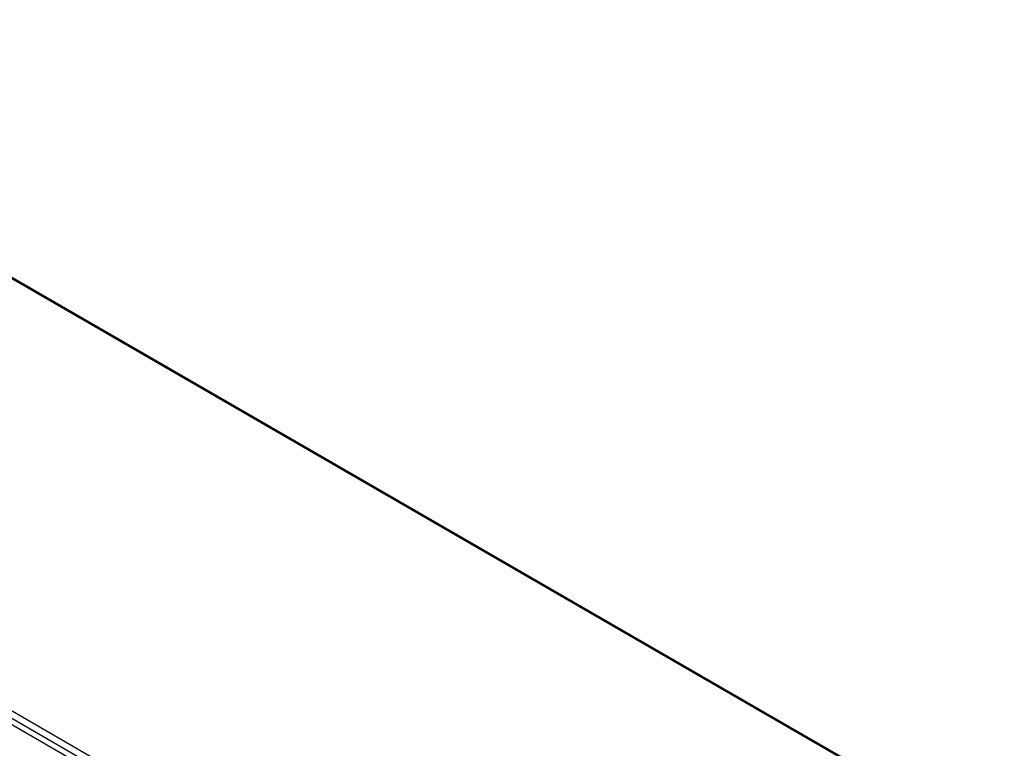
# Model space of a CAD drawing. Header units: inches. Extents: x 25 to 627, y 68 to 290.
# Tile 193 of 250: x 553 to 575, y 273 to 289. Entities that reach past the tile are written whole.
import ezdxf

# ---------------------------------------------------------------- set-up
doc = ezdxf.new("R2010")
doc.units = ezdxf.units.IN
doc.header["$MEASUREMENT"] = 0
doc.layers.add('Visible Edges(ANSI)', color=7, linetype='Continuous', lineweight=25)
doc.layers.add('Visible Tangent Edges(ANSI)', color=7, linetype='Continuous', lineweight=25)

msp = doc.modelspace()

# ---------------------------------------------------------------- linework, layer by layer
at = {"layer": 'Visible Edges(ANSI)'}
for p, q in [((543.265, 288.747), (584.67, 264.842)), ((533.857, 284.211), (576.004, 259.877))]:
    msp.add_line(p, q, dxfattribs=at)
at = {"layer": 'Visible Tangent Edges(ANSI)'}
for p, q in [((584.62, 264.837), (543.236, 288.73)), ((576.275, 260.019), (533.989, 284.433)), ((533.919, 284.312), (576.205, 259.898))]:
    msp.add_line(p, q, dxfattribs=at)

doc.saveas('drawing.dxf')
